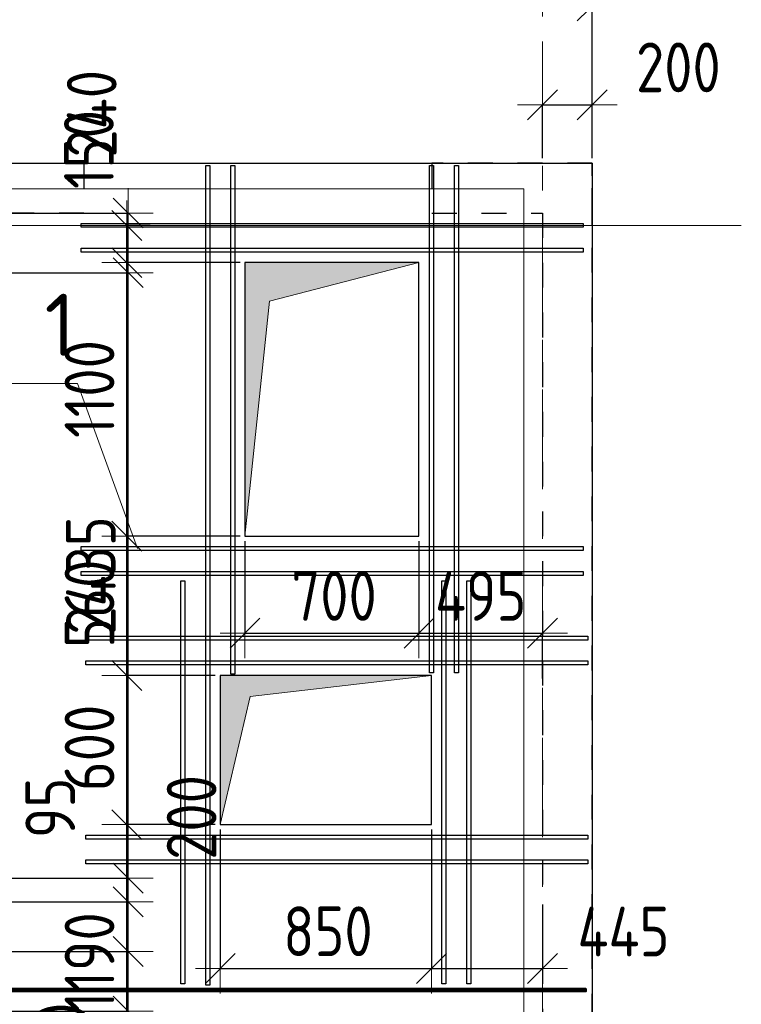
# Model space of a CAD drawing. Header units: metres. Extents: x -38 to 106, y -15 to 20.
# Tile 12 of 40: x 23.93 to 26.83, y 13.27 to 17.23. Entities that reach past the tile are written whole.
import ezdxf

# ---------------------------------------------------------------- set-up
doc = ezdxf.new("R2010")
doc.units = ezdxf.units.M
doc.header["$PDMODE"] = 65
for name, pattern in [('______11', [0.5, 0.4, -0.05, 0, -0.05]), ('______2', [0.0405, 0.03, -0.0105]), ('______5', [1.1, 0.8, -0.1, 0.1, -0.1])]:
    doc.linetypes.add(name, pattern=pattern)
doc.layers.add('XR$2$Макрос проема_ отверстия', color=7, linetype='Continuous', lineweight=13, true_color=0x2d2d2d)
doc.layers.add('XR$7$Стена_ бетон несущ.', color=7, linetype='Continuous', lineweight=70, true_color=0xb4b496)
for name, color, linetype, lineweight in [('XR$2$Перекрытие (1)', 7, 'Continuous', 35), ('XR$3$Осевая линия (1)', 7, '______5', 13), ('XR$3$Размерная линия (1)', 7, 'Continuous', 13), ('XR$4$Арм. стержнями нижней зоны', 180, 'Continuous', 35), ('XR$4$Арм.стержн. Доп. арматура', 180, 'Continuous', 35), ('XR$4$Общий слой (1)', 7, 'Continuous', 13), ('XR$4$Осевая линия (1)', 7, '______5', 13), ('XR$4$Перекрытие (1)', 7, 'Continuous', 35), ('XR$4$Текст_ общее_1', 7, 'Continuous', 13), ('XR$5$Осевая линия (1)', 7, '______5', 13), ('XR$5$Перекрытие (1)', 7, 'Continuous', 35), ('XR$5$Размерная линия (1)', 7, 'Continuous', 13)]:
    doc.layers.add(name, color=color, linetype=linetype, lineweight=lineweight)
doc.styles.add('ISOCPEUR', font='txt')
doc.dimstyles.new('DIMSTYLE_4', dxfattribs={"dimtxt": 0.2, "dimasz": 0.2, "dimexe": 0, "dimexo": 0, "dimgap": 0.1, "dimtad": 0, "dimdec": 0, "dimlfac": 1000, "dimrnd": 5, "dimzin": 12, "dimdsep": 46, "dimtxsty": 'ISOCPEUR', "dimblk1": 'ALL_ML_STRICH', "dimblk2": 'ALL_ML_STRICH', "dimsah": 1, "dimcen": 0, "dimclrd": 7, "dimclre": 256, "dimclrt": 7, "dimadec": 0, "dimazin": 0, "dimtfac": 1, "dimtdec": 0, "dimtix": 1, "dimtmove": 2, "dimatfit": 3, "dimfxl": 0, "dimtvp": 1.2, "dimtzin": 0, "dimlwd": 0, "dimlwe": -3, "dimarcsym": 0})
doc.dimstyles.new('DIMSTYLE_5', dxfattribs={"dimtxt": 0.2, "dimasz": 0.2, "dimexe": 0, "dimexo": 0, "dimgap": 0.1, "dimtad": 2, "dimdec": 0, "dimlfac": 1000, "dimrnd": 5, "dimzin": 12, "dimdsep": 46, "dimtxsty": 'ISOCPEUR', "dimblk1": 'ALL_ML_STRICH', "dimblk2": 'ALL_ML_STRICH', "dimsah": 1, "dimcen": 0, "dimclrd": 7, "dimclre": 256, "dimclrt": 7, "dimadec": 0, "dimazin": 0, "dimtfac": 1, "dimtdec": 0, "dimtix": 1, "dimtmove": 2, "dimatfit": 3, "dimfxl": 0, "dimtzin": 0, "dimlwd": 0, "dimlwe": -3, "dimarcsym": 0})
doc.dimstyles.new('DIMSTYLE_7', dxfattribs={"dimtxt": 0.2, "dimasz": 0.2, "dimexe": 0, "dimexo": 0, "dimgap": 0.1, "dimtad": 2, "dimdec": 0, "dimlfac": 1000, "dimrnd": 5, "dimzin": 12, "dimdsep": 46, "dimtxsty": 'ISOCPEUR', "dimblk1": 'ALL_ML_STRICH', "dimblk2": 'ALL_ML_STRICH', "dimsah": 1, "dimcen": 0, "dimclrd": 7, "dimclre": 256, "dimclrt": 7, "dimadec": 0, "dimazin": 0, "dimtfac": 1, "dimtdec": 0, "dimtix": 1, "dimtmove": 2, "dimatfit": 3, "dimfxl": 0, "dimtvp": 1.2, "dimtzin": 0, "dimlwd": 0, "dimlwe": -3, "dimarcsym": 0})

# ---------------------------------------------------------------- blocks, each defined once
blk = doc.blocks.new('Отображение проема', base_point=(-1.1579, -49.3094))
at = {"layer": 'XR$2$Макрос проема_ отверстия', "true_color": 0x000000, "transparency": 33554687}
blk.add_hatch(color=18, dxfattribs=at).paths.add_polyline_path([(-1.1579, -50.1094), (-1.0448, -49.4225), (-0.3579, -49.3094), (-1.1579, -49.3094)])
at = {"layer": 'XR$2$Макрос проема_ отверстия', "transparency": 33554687}
for p, q in [((-1.1579, -50.1094), (-1.1579, -49.3094)), ((-1.1579, -49.3094), (-0.3579, -49.3094)), ((-1.0448, -49.4225), (-0.3579, -49.3094)), ((-1.1579, -50.1094), (-1.0448, -49.4225))]:
    blk.add_line(p, q, dxfattribs=at)
blk = doc.blocks.new('ALL_ML_STRICH')
at = {"color": 0, "linetype": 'ByBlock', "lineweight": -2}
for p, q in [((0, -0.5), (0, 0.5)), ((-0.3, -0.3), (0.3, 0.3)), ((-1, 0), (0.5, 0))]:
    blk.add_line(p, q, dxfattribs=at)
blk = doc.blocks.new('*D20')
at = {"layer": 'DEFPOINTS', "color": 7, "linetype": 'Continuous', "lineweight": 13, "transparency": 33554687}
for p in [(24.7335, 13.9904), (25.5835, 13.9904), (24.7335, 13.4115)]:
    blk.add_point(p, dxfattribs=at)
at = {"layer": 'XR$3$Размерная линия (1)', "color": 9, "linetype": 'Continuous', "lineweight": -2, "true_color": 0xc7c7c7, "transparency": 33554687}
for p, q in [((24.7335, 13.9704), (24.7335, 13.4115)), ((25.5835, 13.9704), (25.5835, 13.4115))]:
    blk.add_line(p, q, dxfattribs=at)
at = {"layer": 'XR$3$Размерная линия (1)', "color": 7, "linetype": 'Continuous', "lineweight": -2, "transparency": 33554687}
blk.add_line((24.7335, 13.4115), (25.5835, 13.4115), dxfattribs=at)
at = {"layer": 'XR$3$Размерная линия (1)', "color": 7, "linetype": 'Continuous', "lineweight": 13, "transparency": 33554687, "xscale": 0.2, "yscale": 0.2, "zscale": 0.2, "rotation": 180}
blk.add_blockref('ALL_ML_STRICH', (24.7335, 13.4115), dxfattribs=at)
at = {"layer": 'XR$3$Размерная линия (1)', "color": 7, "linetype": 'Continuous', "lineweight": 13, "transparency": 33554687, "xscale": 0.2, "yscale": 0.2, "zscale": 0.2}
blk.add_blockref('ALL_ML_STRICH', (25.5835, 13.4115), dxfattribs=at)
at = {"layer": 'XR$3$Размерная линия (1)', "color": 7, "linetype": 'Continuous', "lineweight": 13, "transparency": 33554687, "insert": (25.1668, 13.5615), "char_height": 0.2, "width": 0.5, "attachment_point": 5, "style": 'ISOCPEUR'}
blk.add_mtext('\\W0.83;\\A1;{850}', dxfattribs=at)
blk = doc.blocks.new('*D21')
at = {"layer": 'DEFPOINTS', "color": 7, "linetype": 'Continuous', "lineweight": 13, "transparency": 33554687}
for p in [(25.5835, 13.9904), (26.03, 13.6895), (25.5835, 13.4115)]:
    blk.add_point(p, dxfattribs=at)
at = {"layer": 'XR$3$Размерная линия (1)', "color": 9, "linetype": 'Continuous', "lineweight": -2, "true_color": 0xc7c7c7, "transparency": 33554687}
for p, q in [((25.5835, 13.9704), (25.5835, 13.4115)), ((26.03, 13.6695), (26.03, 13.4115))]:
    blk.add_line(p, q, dxfattribs=at)
at = {"layer": 'XR$3$Размерная линия (1)', "color": 7, "linetype": 'Continuous', "lineweight": -2, "transparency": 33554687}
blk.add_line((25.5835, 13.4115), (26.03, 13.4115), dxfattribs=at)
at = {"layer": 'XR$3$Размерная линия (1)', "color": 7, "linetype": 'Continuous', "lineweight": 13, "transparency": 33554687, "xscale": 0.2, "yscale": 0.2, "zscale": 0.2, "rotation": 180}
blk.add_blockref('ALL_ML_STRICH', (25.5835, 13.4115), dxfattribs=at)
at = {"layer": 'XR$3$Размерная линия (1)', "color": 7, "linetype": 'Continuous', "lineweight": 13, "transparency": 33554687, "xscale": 0.2, "yscale": 0.2, "zscale": 0.2}
blk.add_blockref('ALL_ML_STRICH', (26.03, 13.4115), dxfattribs=at)
at = {"layer": 'XR$3$Размерная линия (1)', "color": 7, "linetype": 'Continuous', "lineweight": 13, "transparency": 33554687, "insert": (26.3559, 13.5603), "char_height": 0.2, "width": 0.5, "attachment_point": 5, "style": 'ISOCPEUR'}
blk.add_mtext('\\W0.83;\\A1;{445}', dxfattribs=at)
blk = doc.blocks.new('*D24')
at = {"layer": 'DEFPOINTS', "color": 7, "linetype": 'Continuous', "lineweight": 13, "transparency": 33554687}
for p in [(24.7335, 13.9904), (24.3574, 12.8), (24.4258, 12.8)]:
    blk.add_point(p, dxfattribs=at)
at = {"layer": 'XR$3$Размерная линия (1)', "color": 9, "linetype": 'Continuous', "lineweight": -2, "true_color": 0xc7c7c7, "transparency": 33554687}
for p, q in [((24.7135, 13.9904), (24.3574, 13.9904)), ((24.4058, 12.8), (24.3574, 12.8))]:
    blk.add_line(p, q, dxfattribs=at)
at = {"layer": 'XR$3$Размерная линия (1)', "color": 7, "linetype": 'Continuous', "lineweight": -2, "transparency": 33554687}
blk.add_line((24.3574, 12.8), (24.3574, 13.9904), dxfattribs=at)
at = {"layer": 'XR$3$Размерная линия (1)', "color": 7, "linetype": 'Continuous', "lineweight": 13, "transparency": 33554687, "xscale": 0.2, "yscale": 0.2, "zscale": 0.2}
for p, rotation in [((24.3574, 13.9904), 90), ((24.3574, 12.8), 270)]:
    blk.add_blockref('ALL_ML_STRICH', p, dxfattribs=dict(at, rotation=rotation))
at = {"layer": 'XR$3$Размерная линия (1)', "color": 7, "linetype": 'Continuous', "lineweight": 13, "transparency": 33554687, "insert": (24.2074, 13.4369), "char_height": 0.2, "width": 0.666667, "attachment_point": 5, "rotation": 90, "style": 'ISOCPEUR'}
blk.add_mtext('\\W0.83;\\A1;{1190}', dxfattribs=at)
blk = doc.blocks.new('*D25')
at = {"layer": 'DEFPOINTS', "color": 7, "linetype": 'Continuous', "lineweight": 13, "transparency": 33554687}
for p in [(24.7335, 14.5904), (24.3574, 13.9904), (24.7335, 13.9904)]:
    blk.add_point(p, dxfattribs=at)
at = {"layer": 'XR$3$Размерная линия (1)', "color": 9, "linetype": 'Continuous', "lineweight": -2, "true_color": 0xc7c7c7, "transparency": 33554687}
for p, q in [((24.7135, 14.5904), (24.3574, 14.5904)), ((24.7135, 13.9904), (24.3574, 13.9904))]:
    blk.add_line(p, q, dxfattribs=at)
at = {"layer": 'XR$3$Размерная линия (1)', "color": 7, "linetype": 'Continuous', "lineweight": -2, "transparency": 33554687}
blk.add_line((24.3574, 13.9904), (24.3574, 14.5904), dxfattribs=at)
at = {"layer": 'XR$3$Размерная линия (1)', "color": 7, "linetype": 'Continuous', "lineweight": 13, "transparency": 33554687, "xscale": 0.2, "yscale": 0.2, "zscale": 0.2}
for p, rotation in [((24.3574, 14.5904), 90), ((24.3574, 13.9904), 270)]:
    blk.add_blockref('ALL_ML_STRICH', p, dxfattribs=dict(at, rotation=rotation))
at = {"layer": 'XR$3$Размерная линия (1)', "color": 7, "linetype": 'Continuous', "lineweight": 13, "transparency": 33554687, "insert": (24.2074, 14.2988), "char_height": 0.2, "width": 0.5, "attachment_point": 5, "rotation": 90, "style": 'ISOCPEUR'}
blk.add_mtext('\\W0.83;\\A1;{600}', dxfattribs=at)
blk = doc.blocks.new('*D26')
at = {"layer": 'DEFPOINTS', "color": 7, "linetype": 'Continuous', "lineweight": 13, "transparency": 33554687}
for p in [(24.833, 15.1504), (24.3574, 14.5904), (24.7335, 14.5904)]:
    blk.add_point(p, dxfattribs=at)
at = {"layer": 'XR$3$Размерная линия (1)', "color": 9, "linetype": 'Continuous', "lineweight": -2, "true_color": 0xc7c7c7, "transparency": 33554687}
for p, q in [((24.813, 15.1504), (24.3574, 15.1504)), ((24.7135, 14.5904), (24.3574, 14.5904))]:
    blk.add_line(p, q, dxfattribs=at)
at = {"layer": 'XR$3$Размерная линия (1)', "color": 7, "linetype": 'Continuous', "lineweight": -2, "transparency": 33554687}
blk.add_line((24.3574, 14.5904), (24.3574, 15.1504), dxfattribs=at)
at = {"layer": 'XR$3$Размерная линия (1)', "color": 7, "linetype": 'Continuous', "lineweight": 13, "transparency": 33554687, "xscale": 0.2, "yscale": 0.2, "zscale": 0.2}
for p, rotation in [((24.3574, 15.1504), 90), ((24.3574, 14.5904), 270)]:
    blk.add_blockref('ALL_ML_STRICH', p, dxfattribs=dict(at, rotation=rotation))
at = {"layer": 'XR$3$Размерная линия (1)', "color": 7, "linetype": 'Continuous', "lineweight": 13, "transparency": 33554687, "insert": (24.2074, 14.8788), "char_height": 0.2, "width": 0.5, "attachment_point": 5, "rotation": 90, "style": 'ISOCPEUR'}
blk.add_mtext('\\W0.83;\\A1;{560}', dxfattribs=at)
blk = doc.blocks.new('*D27')
at = {"layer": 'DEFPOINTS', "color": 7, "linetype": 'Continuous', "lineweight": 13, "transparency": 33554687}
for p in [(24.833, 16.2504), (24.3574, 15.1504), (24.833, 15.1504)]:
    blk.add_point(p, dxfattribs=at)
at = {"layer": 'XR$3$Размерная линия (1)', "color": 9, "linetype": 'Continuous', "lineweight": -2, "true_color": 0xc7c7c7, "transparency": 33554687}
for p, q in [((24.813, 16.2504), (24.3574, 16.2504)), ((24.813, 15.1504), (24.3574, 15.1504))]:
    blk.add_line(p, q, dxfattribs=at)
at = {"layer": 'XR$3$Размерная линия (1)', "color": 7, "linetype": 'Continuous', "lineweight": -2, "transparency": 33554687}
blk.add_line((24.3574, 15.1504), (24.3574, 16.2504), dxfattribs=at)
at = {"layer": 'XR$3$Размерная линия (1)', "color": 7, "linetype": 'Continuous', "lineweight": 13, "transparency": 33554687, "xscale": 0.2, "yscale": 0.2, "zscale": 0.2}
for p, rotation in [((24.3574, 16.2504), 90), ((24.3574, 15.1504), 270)]:
    blk.add_blockref('ALL_ML_STRICH', p, dxfattribs=dict(at, rotation=rotation))
at = {"layer": 'XR$3$Размерная линия (1)', "color": 7, "linetype": 'Continuous', "lineweight": 13, "transparency": 33554687, "insert": (24.2074, 15.7421), "char_height": 0.2, "width": 0.666667, "attachment_point": 5, "rotation": 90, "style": 'ISOCPEUR'}
blk.add_mtext('\\W0.83;\\A1;{1100}', dxfattribs=at)
blk = doc.blocks.new('*D28')
at = {"layer": 'DEFPOINTS', "color": 7, "linetype": 'Continuous', "lineweight": 13, "transparency": 33554687}
for p in [(24.4716, 16.4), (24.3574, 16.2504), (24.833, 16.2504)]:
    blk.add_point(p, dxfattribs=at)
at = {"layer": 'XR$3$Размерная линия (1)', "color": 9, "linetype": 'Continuous', "lineweight": -2, "true_color": 0xc7c7c7, "transparency": 33554687}
for p, q in [((24.4516, 16.4), (24.3574, 16.4)), ((24.813, 16.2504), (24.3574, 16.2504))]:
    blk.add_line(p, q, dxfattribs=at)
at = {"layer": 'XR$3$Размерная линия (1)', "color": 7, "linetype": 'Continuous', "lineweight": -2, "transparency": 33554687}
blk.add_line((24.3574, 16.2504), (24.3574, 16.4), dxfattribs=at)
at = {"layer": 'XR$3$Размерная линия (1)', "color": 7, "linetype": 'Continuous', "lineweight": 13, "transparency": 33554687, "xscale": 0.2, "yscale": 0.2, "zscale": 0.2}
for p, rotation in [((24.3574, 16.4), 90), ((24.3574, 16.2504), 270)]:
    blk.add_blockref('ALL_ML_STRICH', p, dxfattribs=dict(at, rotation=rotation))
at = {"layer": 'XR$3$Размерная линия (1)', "color": 7, "linetype": 'Continuous', "lineweight": 13, "transparency": 33554687, "insert": (24.2048, 16.7055), "char_height": 0.2, "width": 0.5, "attachment_point": 5, "rotation": 90, "style": 'ISOCPEUR'}
blk.add_mtext('\\W0.83;\\A1;{150}', dxfattribs=at)
blk = doc.blocks.new('*D35')
at = {"layer": 'DEFPOINTS', "color": 7, "linetype": 'Continuous', "lineweight": 13, "transparency": 33554687}
for p in [(18.88, 17.2823), (18.88, 16.65), (26.23, 16.65)]:
    blk.add_point(p, dxfattribs=at)
at = {"layer": 'XR$3$Размерная линия (1)', "color": 9, "linetype": 'Continuous', "lineweight": -2, "true_color": 0xc7c7c7, "transparency": 33554687}
for p, q in [((18.88, 16.67), (18.88, 17.2823)), ((26.23, 16.67), (26.23, 17.2823))]:
    blk.add_line(p, q, dxfattribs=at)
at = {"layer": 'XR$3$Размерная линия (1)', "color": 7, "linetype": 'Continuous', "lineweight": -2, "transparency": 33554687}
blk.add_line((18.88, 17.2823), (26.23, 17.2823), dxfattribs=at)
at = {"layer": 'XR$3$Размерная линия (1)', "color": 7, "linetype": 'Continuous', "lineweight": 13, "transparency": 33554687, "xscale": 0.2, "yscale": 0.2, "zscale": 0.2, "rotation": 180}
blk.add_blockref('ALL_ML_STRICH', (18.88, 17.2823), dxfattribs=at)
at = {"layer": 'XR$3$Размерная линия (1)', "color": 7, "linetype": 'Continuous', "lineweight": 13, "transparency": 33554687, "xscale": 0.2, "yscale": 0.2, "zscale": 0.2}
blk.add_blockref('ALL_ML_STRICH', (26.23, 17.2823), dxfattribs=at)
at = {"layer": 'XR$3$Размерная линия (1)', "color": 7, "linetype": 'Continuous', "lineweight": 13, "transparency": 33554687, "insert": (22.5633, 17.4323), "char_height": 0.2, "width": 0.666667, "attachment_point": 5, "style": 'ISOCPEUR'}
blk.add_mtext('\\W0.83;\\A1;{7350}', dxfattribs=at)
blk = doc.blocks.new('*D36')
at = {"layer": 'DEFPOINTS', "color": 7, "linetype": 'Continuous', "lineweight": 13, "transparency": 33554687}
for p in [(24.833, 15.1504), (25.533, 15.1504), (24.833, 14.7602)]:
    blk.add_point(p, dxfattribs=at)
at = {"layer": 'XR$3$Размерная линия (1)', "color": 9, "linetype": 'Continuous', "lineweight": -2, "true_color": 0xc7c7c7, "transparency": 33554687}
for p, q in [((24.833, 15.1304), (24.833, 14.7602)), ((25.533, 15.1304), (25.533, 14.7602))]:
    blk.add_line(p, q, dxfattribs=at)
at = {"layer": 'XR$3$Размерная линия (1)', "color": 7, "linetype": 'Continuous', "lineweight": -2, "transparency": 33554687}
blk.add_line((24.833, 14.7602), (25.533, 14.7602), dxfattribs=at)
at = {"layer": 'XR$3$Размерная линия (1)', "color": 7, "linetype": 'Continuous', "lineweight": 13, "transparency": 33554687, "xscale": 0.2, "yscale": 0.2, "zscale": 0.2, "rotation": 180}
blk.add_blockref('ALL_ML_STRICH', (24.833, 14.7602), dxfattribs=at)
at = {"layer": 'XR$3$Размерная линия (1)', "color": 7, "linetype": 'Continuous', "lineweight": 13, "transparency": 33554687, "xscale": 0.2, "yscale": 0.2, "zscale": 0.2}
blk.add_blockref('ALL_ML_STRICH', (25.533, 14.7602), dxfattribs=at)
at = {"layer": 'XR$3$Размерная линия (1)', "color": 7, "linetype": 'Continuous', "lineweight": 13, "transparency": 33554687, "insert": (25.1914, 14.9102), "char_height": 0.2, "width": 0.5, "attachment_point": 5, "style": 'ISOCPEUR'}
blk.add_mtext('\\W0.83;\\A1;{700}', dxfattribs=at)
blk = doc.blocks.new('*D37')
at = {"layer": 'DEFPOINTS', "color": 7, "linetype": 'Continuous', "lineweight": 13, "transparency": 33554687}
for p in [(25.533, 15.1504), (25.533, 14.7602), (26.03, 14.5575)]:
    blk.add_point(p, dxfattribs=at)
at = {"layer": 'XR$3$Размерная линия (1)', "color": 9, "linetype": 'Continuous', "lineweight": -2, "true_color": 0xc7c7c7, "transparency": 33554687}
for p, q in [((25.533, 15.1304), (25.533, 14.7602)), ((26.03, 14.5775), (26.03, 14.7602))]:
    blk.add_line(p, q, dxfattribs=at)
at = {"layer": 'XR$3$Размерная линия (1)', "color": 7, "linetype": 'Continuous', "lineweight": -2, "transparency": 33554687}
blk.add_line((25.533, 14.7602), (26.03, 14.7602), dxfattribs=at)
at = {"layer": 'XR$3$Размерная линия (1)', "color": 7, "linetype": 'Continuous', "lineweight": 13, "transparency": 33554687, "xscale": 0.2, "yscale": 0.2, "zscale": 0.2, "rotation": 180}
blk.add_blockref('ALL_ML_STRICH', (25.533, 14.7602), dxfattribs=at)
at = {"layer": 'XR$3$Размерная линия (1)', "color": 7, "linetype": 'Continuous', "lineweight": 13, "transparency": 33554687, "xscale": 0.2, "yscale": 0.2, "zscale": 0.2}
blk.add_blockref('ALL_ML_STRICH', (26.03, 14.7602), dxfattribs=at)
at = {"layer": 'XR$3$Размерная линия (1)', "color": 7, "linetype": 'Continuous', "lineweight": 13, "transparency": 33554687, "insert": (25.7815, 14.9102), "char_height": 0.2, "width": 0.5, "attachment_point": 5, "style": 'ISOCPEUR'}
blk.add_mtext('\\W0.83;\\A1;{495}', dxfattribs=at)
blk = doc.blocks.new('*D38')
at = {"layer": 'DEFPOINTS', "color": 7, "linetype": 'Continuous', "lineweight": 13, "transparency": 33554687}
for p in [(26.03, 16.8853), (26.03, 16.65), (26.23, 16.65)]:
    blk.add_point(p, dxfattribs=at)
at = {"layer": 'XR$3$Размерная линия (1)', "color": 9, "linetype": 'Continuous', "lineweight": -2, "true_color": 0xc7c7c7, "transparency": 33554687}
for p, q in [((26.03, 16.67), (26.03, 16.8853)), ((26.23, 16.67), (26.23, 16.8853))]:
    blk.add_line(p, q, dxfattribs=at)
at = {"layer": 'XR$3$Размерная линия (1)', "color": 7, "linetype": 'Continuous', "lineweight": -2, "transparency": 33554687}
blk.add_line((26.03, 16.8853), (26.23, 16.8853), dxfattribs=at)
at = {"layer": 'XR$3$Размерная линия (1)', "color": 7, "linetype": 'Continuous', "lineweight": 13, "transparency": 33554687, "xscale": 0.2, "yscale": 0.2, "zscale": 0.2, "rotation": 180}
blk.add_blockref('ALL_ML_STRICH', (26.03, 16.8853), dxfattribs=at)
at = {"layer": 'XR$3$Размерная линия (1)', "color": 7, "linetype": 'Continuous', "lineweight": 13, "transparency": 33554687, "xscale": 0.2, "yscale": 0.2, "zscale": 0.2}
blk.add_blockref('ALL_ML_STRICH', (26.23, 16.8853), dxfattribs=at)
at = {"layer": 'XR$3$Размерная линия (1)', "color": 7, "linetype": 'Continuous', "lineweight": 13, "transparency": 33554687, "insert": (26.5768, 17.0357), "char_height": 0.2, "width": 0.5, "attachment_point": 5, "style": 'ISOCPEUR'}
blk.add_mtext('\\W0.83;\\A1;{200}', dxfattribs=at)
blk = doc.blocks.new('*D103')
at = {"layer": 'DEFPOINTS', "color": 7, "linetype": 'Continuous', "lineweight": 13, "transparency": 33554687}
for p in [(23.276, 13.24), (24.1707, 12.8), (24.3629, 12.8)]:
    blk.add_point(p, dxfattribs=at)
at = {"layer": 'XR$5$Размерная линия (1)', "color": 9, "linetype": 'Continuous', "lineweight": -2, "true_color": 0xc7c7c7, "transparency": 33554687}
for p, q in [((23.296, 13.24), (24.3629, 13.24)), ((24.1507, 12.8), (24.3629, 12.8))]:
    blk.add_line(p, q, dxfattribs=at)
at = {"layer": 'XR$5$Размерная линия (1)', "color": 7, "linetype": 'Continuous', "lineweight": -2, "transparency": 33554687}
blk.add_line((24.3629, 12.8), (24.3629, 13.24), dxfattribs=at)
at = {"layer": 'XR$5$Размерная линия (1)', "color": 7, "linetype": 'Continuous', "lineweight": 13, "transparency": 33554687, "xscale": 0.2, "yscale": 0.2, "zscale": 0.2}
for p, rotation in [((24.3629, 13.24), 90), ((24.3629, 12.8), 270)]:
    blk.add_blockref('ALL_ML_STRICH', p, dxfattribs=dict(at, rotation=rotation))
at = {"layer": 'XR$5$Размерная линия (1)', "color": 7, "linetype": 'Continuous', "lineweight": 13, "transparency": 33554687, "insert": (24.6214, 12.6651), "char_height": 0.2, "width": 0.5, "attachment_point": 5, "rotation": 90, "style": 'ISOCPEUR'}
blk.add_mtext('\\W0.83;\\A1;{440}', dxfattribs=at)
blk = doc.blocks.new('*D104')
at = {"layer": 'DEFPOINTS', "color": 7, "linetype": 'Continuous', "lineweight": 13, "transparency": 33554687}
for p in [(23.296, 13.48), (23.276, 13.24), (24.3629, 13.24)]:
    blk.add_point(p, dxfattribs=at)
at = {"layer": 'XR$5$Размерная линия (1)', "color": 9, "linetype": 'Continuous', "lineweight": -2, "true_color": 0xc7c7c7, "transparency": 33554687}
for p, q in [((23.316, 13.48), (24.3629, 13.48)), ((23.296, 13.24), (24.3629, 13.24))]:
    blk.add_line(p, q, dxfattribs=at)
at = {"layer": 'XR$5$Размерная линия (1)', "color": 7, "linetype": 'Continuous', "lineweight": -2, "transparency": 33554687}
blk.add_line((24.3629, 13.24), (24.3629, 13.48), dxfattribs=at)
at = {"layer": 'XR$5$Размерная линия (1)', "color": 7, "linetype": 'Continuous', "lineweight": 13, "transparency": 33554687, "xscale": 0.2, "yscale": 0.2, "zscale": 0.2}
for p, rotation in [((24.3629, 13.48), 90), ((24.3629, 13.24), 270)]:
    blk.add_blockref('ALL_ML_STRICH', p, dxfattribs=dict(at, rotation=rotation))
at = {"layer": 'XR$5$Размерная линия (1)', "color": 7, "linetype": 'Continuous', "lineweight": 13, "transparency": 33554687, "insert": (24.0932, 13.0985), "char_height": 0.2, "width": 0.5, "attachment_point": 5, "rotation": 90, "style": 'ISOCPEUR'}
blk.add_mtext('\\W0.83;\\A1;{240}', dxfattribs=at)
blk = doc.blocks.new('*D105')
at = {"layer": 'DEFPOINTS', "color": 7, "linetype": 'Continuous', "lineweight": 13, "transparency": 33554687}
for p in [(23.296, 13.68), (23.296, 13.48), (24.3629, 13.48)]:
    blk.add_point(p, dxfattribs=at)
at = {"layer": 'XR$5$Размерная линия (1)', "color": 9, "linetype": 'Continuous', "lineweight": -2, "true_color": 0xc7c7c7, "transparency": 33554687}
for p, q in [((23.316, 13.68), (24.3629, 13.68)), ((23.316, 13.48), (24.3629, 13.48))]:
    blk.add_line(p, q, dxfattribs=at)
at = {"layer": 'XR$5$Размерная линия (1)', "color": 7, "linetype": 'Continuous', "lineweight": -2, "transparency": 33554687}
blk.add_line((24.3629, 13.48), (24.3629, 13.68), dxfattribs=at)
at = {"layer": 'XR$5$Размерная линия (1)', "color": 7, "linetype": 'Continuous', "lineweight": 13, "transparency": 33554687, "xscale": 0.2, "yscale": 0.2, "zscale": 0.2}
for p, rotation in [((24.3629, 13.68), 90), ((24.3629, 13.48), 270)]:
    blk.add_blockref('ALL_ML_STRICH', p, dxfattribs=dict(at, rotation=rotation))
at = {"layer": 'XR$5$Размерная линия (1)', "color": 7, "linetype": 'Continuous', "lineweight": 13, "transparency": 33554687, "insert": (24.6181, 14.0193), "char_height": 0.2, "width": 0.5, "attachment_point": 5, "rotation": 90, "style": 'ISOCPEUR'}
blk.add_mtext('\\W0.83;\\A1;{200}', dxfattribs=at)
blk = doc.blocks.new('*D106')
at = {"layer": 'DEFPOINTS', "color": 7, "linetype": 'Continuous', "lineweight": 13, "transparency": 33554687}
for p in [(23.0758, 13.775), (23.296, 13.68), (24.3629, 13.68)]:
    blk.add_point(p, dxfattribs=at)
at = {"layer": 'XR$5$Размерная линия (1)', "color": 9, "linetype": 'Continuous', "lineweight": -2, "true_color": 0xc7c7c7, "transparency": 33554687}
for p, q in [((23.0958, 13.775), (24.3629, 13.775)), ((23.316, 13.68), (24.3629, 13.68))]:
    blk.add_line(p, q, dxfattribs=at)
at = {"layer": 'XR$5$Размерная линия (1)', "color": 7, "linetype": 'Continuous', "lineweight": -2, "transparency": 33554687}
blk.add_line((24.3629, 13.68), (24.3629, 13.775), dxfattribs=at)
at = {"layer": 'XR$5$Размерная линия (1)', "color": 7, "linetype": 'Continuous', "lineweight": 13, "transparency": 33554687, "xscale": 0.2, "yscale": 0.2, "zscale": 0.2}
for p, rotation in [((24.3629, 13.68), 270), ((24.3629, 13.775), 90)]:
    blk.add_blockref('ALL_ML_STRICH', p, dxfattribs=dict(at, rotation=rotation))
at = {"layer": 'XR$5$Размерная линия (1)', "color": 7, "linetype": 'Continuous', "lineweight": 13, "transparency": 33554687, "insert": (24.0494, 14.0579), "char_height": 0.2, "width": 0.333333, "attachment_point": 5, "rotation": 90, "style": 'ISOCPEUR'}
blk.add_mtext('\\W0.83;\\A1;{95}', dxfattribs=at)
blk = doc.blocks.new('*D107')
at = {"layer": 'DEFPOINTS', "color": 7, "linetype": 'Continuous', "lineweight": 13, "transparency": 33554687}
for p in [(23.2748, 16.21), (23.0758, 13.775), (24.3629, 13.775)]:
    blk.add_point(p, dxfattribs=at)
at = {"layer": 'XR$5$Размерная линия (1)', "color": 9, "linetype": 'Continuous', "lineweight": -2, "true_color": 0xc7c7c7, "transparency": 33554687}
for p, q in [((23.2948, 16.21), (24.3629, 16.21)), ((23.0958, 13.775), (24.3629, 13.775))]:
    blk.add_line(p, q, dxfattribs=at)
at = {"layer": 'XR$5$Размерная линия (1)', "color": 7, "linetype": 'Continuous', "lineweight": -2, "transparency": 33554687}
blk.add_line((24.3629, 13.775), (24.3629, 16.21), dxfattribs=at)
at = {"layer": 'XR$5$Размерная линия (1)', "color": 7, "linetype": 'Continuous', "lineweight": 13, "transparency": 33554687, "xscale": 0.2, "yscale": 0.2, "zscale": 0.2}
for p, rotation in [((24.3629, 16.21), 90), ((24.3629, 13.775), 270)]:
    blk.add_blockref('ALL_ML_STRICH', p, dxfattribs=dict(at, rotation=rotation))
at = {"layer": 'XR$5$Размерная линия (1)', "color": 7, "linetype": 'Continuous', "lineweight": 13, "transparency": 33554687, "insert": (24.2129, 14.9925), "char_height": 0.2, "width": 0.666667, "attachment_point": 5, "rotation": 90, "style": 'ISOCPEUR'}
blk.add_mtext('\\W0.83;\\A1;{2435}', dxfattribs=at)
blk = doc.blocks.new('*D108')
at = {"layer": 'DEFPOINTS', "color": 7, "linetype": 'Continuous', "lineweight": 13, "transparency": 33554687}
for p in [(23.4141, 16.45), (23.2748, 16.21), (24.3629, 16.21)]:
    blk.add_point(p, dxfattribs=at)
at = {"layer": 'XR$5$Размерная линия (1)', "color": 9, "linetype": 'Continuous', "lineweight": -2, "true_color": 0xc7c7c7, "transparency": 33554687}
for p, q in [((23.4341, 16.45), (24.3629, 16.45)), ((23.2948, 16.21), (24.3629, 16.21))]:
    blk.add_line(p, q, dxfattribs=at)
at = {"layer": 'XR$5$Размерная линия (1)', "color": 7, "linetype": 'Continuous', "lineweight": -2, "transparency": 33554687}
blk.add_line((24.3629, 16.21), (24.3629, 16.45), dxfattribs=at)
at = {"layer": 'XR$5$Размерная линия (1)', "color": 7, "linetype": 'Continuous', "lineweight": 13, "transparency": 33554687, "xscale": 0.2, "yscale": 0.2, "zscale": 0.2}
for p, rotation in [((24.3629, 16.45), 90), ((24.3629, 16.21), 270)]:
    blk.add_blockref('ALL_ML_STRICH', p, dxfattribs=dict(at, rotation=rotation))
at = {"layer": 'XR$5$Размерная линия (1)', "color": 7, "linetype": 'Continuous', "lineweight": 13, "transparency": 33554687, "insert": (24.2164, 16.8493), "char_height": 0.2, "width": 0.5, "attachment_point": 5, "rotation": 90, "style": 'ISOCPEUR'}
blk.add_mtext('\\W0.83;\\A1;{240}', dxfattribs=at)

msp = doc.modelspace()

# ---------------------------------------------------------------- linework, layer by layer
at = {"layer": 'XR$2$Перекрытие (1)', "color": 7, "linetype": 'Continuous', "lineweight": 13, "transparency": 33554687}
for p, q in [((26.23, 16.65), (18.88, 16.65)), ((26.23, 9), (26.23, 16.65)), ((25.533, 16.2504), (24.833, 16.2504)), ((24.833, 16.2504), (24.833, 15.1504)), ((25.533, 15.1504), (25.533, 16.2504)), ((24.833, 15.1504), (25.533, 15.1504)), ((25.5835, 14.5904), (24.7335, 14.5904)), ((24.7335, 14.5904), (24.7335, 13.9904)), ((25.5835, 13.9904), (25.5835, 14.5904)), ((24.7335, 13.9904), (25.5835, 13.9904))]:
    msp.add_line(p, q, dxfattribs=at)
at = {"layer": 'XR$3$Осевая линия (1)', "color": 253, "linetype": '______11', "lineweight": 13, "true_color": 0xa0a0a0, "transparency": 33554687}
for p, q in [((26.03, 8.34), (26.03, 18.59)), ((17.05, 16.4), (26.83, 16.4))]:
    msp.add_line(p, q, dxfattribs=at)
at = {"layer": 'XR$4$Арм. стержнями нижней зоны', "color": 4, "linetype": 'Continuous', "lineweight": 50, "transparency": 33554687}
msp.add_lwpolyline([(18.905, 13.33), (26.205, 13.33), (26.205, 13.32), (18.905, 13.32), (18.905, 13.33)], dxfattribs=at)
at = {"layer": 'XR$4$Арм.стержн. Доп. арматура', "color": 7, "linetype": 'Continuous', "lineweight": 25, "transparency": 33554687}
for points in [[(24.6755, 13.345), (24.6755, 16.6405), (24.6915, 16.6405), (24.6915, 13.345), (24.6755, 13.345)], [(24.6755, 13.345), (24.6755, 16.6405), (24.6915, 16.6405), (24.6915, 13.345), (24.6755, 13.345)], [(24.7755, 14.595), (24.7755, 16.6405), (24.7915, 16.6405), (24.7915, 14.595), (24.7755, 14.595)], [(24.7755, 14.595), (24.7755, 16.6405), (24.7915, 16.6405), (24.7915, 14.595), (24.7755, 14.595)], [(25.5754, 14.6004), (25.5755, 16.6405), (25.5915, 16.6405), (25.5914, 14.6004), (25.5754, 14.6004)], [(25.5754, 14.6004), (25.5755, 16.6405), (25.5915, 16.6405), (25.5914, 14.6004), (25.5754, 14.6004)], [(25.6754, 14.6004), (25.6755, 16.6405), (25.6915, 16.6405), (25.6914, 14.6004), (25.6754, 14.6004)], [(25.6754, 14.6004), (25.6755, 16.6405), (25.6915, 16.6405), (25.6914, 14.6004), (25.6754, 14.6004)], [(24.1734, 16.4084), (26.1935, 16.4084), (26.1935, 16.3924), (24.1734, 16.3924), (24.1734, 16.4084)], [(24.1734, 16.4084), (26.1935, 16.4084), (26.1935, 16.3924), (24.1734, 16.3924), (24.1734, 16.4084)], [(24.1734, 16.3084), (26.1935, 16.3084), (26.1935, 16.2924), (24.1734, 16.2924), (24.1734, 16.3084)], [(24.1734, 16.3084), (26.1935, 16.3084), (26.1935, 16.2924), (24.1734, 16.2924), (24.1734, 16.3084)], [(24.1734, 15.1084), (26.1935, 15.1084), (26.1935, 15.0924), (24.1734, 15.0924), (24.1734, 15.1084)], [(24.1734, 15.1084), (26.1935, 15.1084), (26.1935, 15.0924), (24.1734, 15.0924), (24.1734, 15.1084)], [(24.1734, 15.0084), (26.1935, 15.0084), (26.1935, 14.9924), (24.1734, 14.9924), (24.1734, 15.0084)], [(24.1734, 15.0084), (26.1935, 15.0084), (26.1935, 14.9924), (24.1734, 14.9924), (24.1734, 15.0084)], [(24.5755, 13.3504), (24.5755, 14.9705), (24.5915, 14.9705), (24.5915, 13.3504), (24.5755, 13.3504)], [(24.5755, 13.3504), (24.5755, 14.9705), (24.5915, 14.9705), (24.5915, 13.3504), (24.5755, 13.3504)], [(25.6255, 13.3504), (25.6255, 14.9705), (25.6415, 14.9705), (25.6415, 13.3504), (25.6255, 13.3504)], [(25.6255, 13.3504), (25.6255, 14.9705), (25.6415, 14.9705), (25.6415, 13.3504), (25.6255, 13.3504)], [(25.7255, 13.3504), (25.7255, 14.9705), (25.7415, 14.9705), (25.7415, 13.3504), (25.7255, 13.3504)], [(25.7255, 13.3504), (25.7255, 14.9705), (25.7415, 14.9705), (25.7415, 13.3504), (25.7255, 13.3504)], [(24.1925, 14.7484), (26.2126, 14.7484), (26.2126, 14.7324), (24.1925, 14.7324), (24.1925, 14.7484)], [(24.1925, 14.7484), (26.2126, 14.7484), (26.2126, 14.7324), (24.1925, 14.7324), (24.1925, 14.7484)], [(24.1925, 14.6484), (26.2126, 14.6484), (26.2126, 14.6324), (24.1925, 14.6324), (24.1925, 14.6484)], [(24.1925, 14.6484), (26.2126, 14.6484), (26.2126, 14.6324), (24.1925, 14.6324), (24.1925, 14.6484)], [(24.1925, 13.9484), (26.2126, 13.9484), (26.2126, 13.9324), (24.1925, 13.9324), (24.1925, 13.9484)], [(24.1925, 13.9484), (26.2126, 13.9484), (26.2126, 13.9324), (24.1925, 13.9324), (24.1925, 13.9484)], [(24.1925, 13.8484), (26.2126, 13.8484), (26.2126, 13.8324), (24.1925, 13.8324), (24.1925, 13.8484)], [(24.1925, 13.8484), (26.2126, 13.8484), (26.2126, 13.8324), (24.1925, 13.8324), (24.1925, 13.8484)]]:
    msp.add_lwpolyline(points, dxfattribs=at)
at = {"layer": 'XR$4$Общий слой (1)', "color": 7, "linetype": 'Continuous', "lineweight": 13, "transparency": 33554687}
for points in [[(19.0344, 9.127), (19.0344, 16.547), (25.9544, 16.547), (25.9544, 9.117), (18.9844, 9.117)], [(24.4001, 15.1004), (24.1596, 15.7639), (22.0696, 15.7639)]]:
    msp.add_lwpolyline(points, dxfattribs=at)
at = {"layer": 'XR$4$Осевая линия (1)', "color": 253, "linetype": '______11', "lineweight": 13, "true_color": 0xa0a0a0, "transparency": 33554687}
for p, q in [((26.03, 8.34), (26.03, 18.59)), ((16.72, 16.4), (26.83, 16.4))]:
    msp.add_line(p, q, dxfattribs=at)
at = {"layer": 'XR$4$Перекрытие (1)', "color": 7, "linetype": 'Continuous', "lineweight": 25, "transparency": 33554687}
for p, q in [((18.88, 16.65), (26.23, 16.65)), ((26.23, 16.65), (26.23, 9)), ((24.833, 16.2504), (24.833, 15.1504)), ((25.533, 16.2504), (24.833, 16.2504)), ((25.533, 15.1504), (25.533, 16.2504)), ((24.833, 15.1504), (25.533, 15.1504)), ((24.7335, 14.5904), (24.7335, 13.9904)), ((25.5835, 14.5904), (24.7335, 14.5904)), ((25.5835, 13.9904), (25.5835, 14.5904)), ((24.7335, 13.9904), (25.5835, 13.9904))]:
    msp.add_line(p, q, dxfattribs=at)
at = {"layer": 'XR$5$Осевая линия (1)', "color": 253, "linetype": '______11', "lineweight": 13, "true_color": 0xa0a0a0, "transparency": 33554687}
for p, q in [((26.03, 8.34), (26.03, 18.59)), ((17.12, 16.4), (26.83, 16.4))]:
    msp.add_line(p, q, dxfattribs=at)
at = {"layer": 'XR$5$Перекрытие (1)', "color": 7, "linetype": 'Continuous', "lineweight": 25, "transparency": 33554687}
for p, q in [((18.88, 16.65), (26.23, 16.65)), ((26.23, 16.65), (26.23, 9)), ((24.833, 16.2504), (24.833, 15.1504)), ((25.533, 16.2504), (24.833, 16.2504)), ((25.533, 15.1504), (25.533, 16.2504)), ((24.833, 15.1504), (25.533, 15.1504)), ((24.7335, 14.5904), (24.7335, 13.9904)), ((25.5835, 14.5904), (24.7335, 14.5904)), ((25.5835, 13.9904), (25.5835, 14.5904)), ((24.7335, 13.9904), (25.5835, 13.9904))]:
    msp.add_line(p, q, dxfattribs=at)
at = {"layer": 'XR$7$Стена_ бетон несущ.', "color": 253, "linetype": '______2', "lineweight": -3, "true_color": 0xa0a0a0, "transparency": 33554687}
for p, q in [((26.23, 16.4), (26.23, 16.65)), ((25.585, 16.45), (26.03, 16.45)), ((26.03, 16.45), (26.03, 9.12)), ((26.23, 12.0104), (26.23, 16.4))]:
    msp.add_line(p, q, dxfattribs=at)
for points in [[(21.08, 16.65), (24.185, 16.65), (24.185, 16.45), (23.8503, 16.45)], [(26.23, 16.45), (26.23, 16.65), (25.585, 16.65), (25.585, 16.45)]]:
    msp.add_lwpolyline(points, dxfattribs=at)

# ---------------------------------------------------------------- block references
at = {"layer": 'XR$2$Макрос проема_ отверстия', "transparency": 33554687}
for p, xscale, yscale in [((24.833, 16.2504), 0.875, 1.375), ((24.7335, 14.5904), 1.0625, 0.75)]:
    msp.add_blockref('Отображение проема', p, dxfattribs=dict(at, xscale=xscale, yscale=yscale))

# ---------------------------------------------------------------- texts
at = {"layer": 'XR$4$Текст_ общее_1', "color": 7, "linetype": 'Continuous', "lineweight": 13, "transparency": 33554687, "insert": (23.1596, 15.9805), "char_height": 0.25, "width": 2.119048, "attachment_point": 5, "style": 'ISOCPEUR'}
msp.add_mtext('\\A1;{\\fISOCPEUR|i0|b0;\\H0.250000;\\W1.000000;\\C7;дет. плана 1}\\P', dxfattribs=at)

# ---------------------------------------------------------------- dimensions: what is measured, and where the dimension line sits
at = {"layer": 'XR$3$Размерная линия (1)', "color": 7, "linetype": 'Continuous', "lineweight": 13, "transparency": 33554687}
for base, p1, p2, dimstyle, picture, middle in [((26.23, 17.2823), (18.88, 16.67), (26.23, 16.67), 'DIMSTYLE_5', '*D35', (22.5633, 17.4323)), ((26.23, 16.8853), (26.03, 16.67), (26.23, 16.67), 'DIMSTYLE_7', '*D38', (26.5768, 17.0357)), ((25.533, 14.7602), (24.833, 15.1304), (25.533, 15.1304), 'DIMSTYLE_5', '*D36', (25.1914, 14.9102)), ((26.03, 14.7602), (25.533, 15.1304), (26.03, 14.5775), 'DIMSTYLE_7', '*D37', (25.7815, 14.9102)), ((25.5835, 13.4115), (24.7335, 13.9704), (25.5835, 13.9704), 'DIMSTYLE_5', '*D20', (25.1668, 13.5615)), ((26.03, 13.411465), (25.583502, 13.970431), (26.03, 13.66948), 'DIMSTYLE_7', '*D21', (26.355866, 13.560306))]:
    dim = msp.add_linear_dim(base=base, p1=p1, p2=p2, dimstyle=dimstyle, override={"dimpost": '<>', "dimclrd": 7, "dimclre": 9, "dimclrt": 7, "dimlwd": 0, "dimlwe": 65533}, dxfattribs=at)
    dim.commit()
    dim.dimension.update_dxf_attribs({"geometry": picture, "text_midpoint": middle, "dimtype": 160})
for base, p1, p2, dimstyle, picture, middle in [((24.3574, 16.4), (24.813, 16.2504), (24.4516, 16.4), 'DIMSTYLE_7', '*D28', (24.2048, 16.7055)), ((24.3574, 16.2504), (24.813, 15.1504), (24.813, 16.2504), 'DIMSTYLE_5', '*D27', (24.2074, 15.7421)), ((24.3574, 15.1504), (24.7135, 14.5904), (24.813, 15.1504), 'DIMSTYLE_5', '*D26', (24.2074, 14.8788)), ((24.3574, 14.5904), (24.7135, 13.9904), (24.7135, 14.5904), 'DIMSTYLE_5', '*D25', (24.2074, 14.2988)), ((24.3574, 13.9904), (24.4058, 12.8), (24.7135, 13.9904), 'DIMSTYLE_5', '*D24', (24.2074, 13.4369))]:
    dim = msp.add_linear_dim(base=base, p1=p1, p2=p2, angle=90, dimstyle=dimstyle, override={"dimpost": '<>', "dimclrd": 7, "dimclre": 9, "dimclrt": 7, "dimlwd": 0, "dimlwe": 65533}, dxfattribs=at)
    dim.commit()
    dim.dimension.update_dxf_attribs({"geometry": picture, "text_midpoint": middle, "dimtype": 160})
at = {"layer": 'XR$5$Размерная линия (1)', "color": 7, "linetype": 'Continuous', "lineweight": 13, "transparency": 33554687}
for base, p1, p2, dimstyle, picture, middle in [((24.3629, 16.45), (23.2948, 16.21), (23.4341, 16.45), 'DIMSTYLE_7', '*D108', (24.2164, 16.8493)), ((24.3629, 16.21), (23.0958, 13.775), (23.2948, 16.21), 'DIMSTYLE_5', '*D107', (24.2129, 14.9925)), ((24.3629, 13.68), (23.316, 13.48), (23.316, 13.68), 'DIMSTYLE_4', '*D105', (24.6181, 14.0193)), ((24.3629, 13.775), (23.316, 13.68), (23.0958, 13.775), 'DIMSTYLE_7', '*D106', (24.0494, 14.0579)), ((24.3629, 13.48), (23.296, 13.24), (23.316, 13.48), 'DIMSTYLE_7', '*D104', (24.0932, 13.0985)), ((24.3629, 13.24), (24.1507, 12.8), (23.296, 13.24), 'DIMSTYLE_4', '*D103', (24.6214, 12.6651))]:
    dim = msp.add_linear_dim(base=base, p1=p1, p2=p2, angle=90, dimstyle=dimstyle, override={"dimpost": '<>', "dimclrd": 7, "dimclre": 9, "dimclrt": 7, "dimlwd": 0, "dimlwe": 65533}, dxfattribs=at)
    dim.commit()
    dim.dimension.update_dxf_attribs({"geometry": picture, "text_midpoint": middle, "dimtype": 160})

doc.saveas('drawing.dxf')
